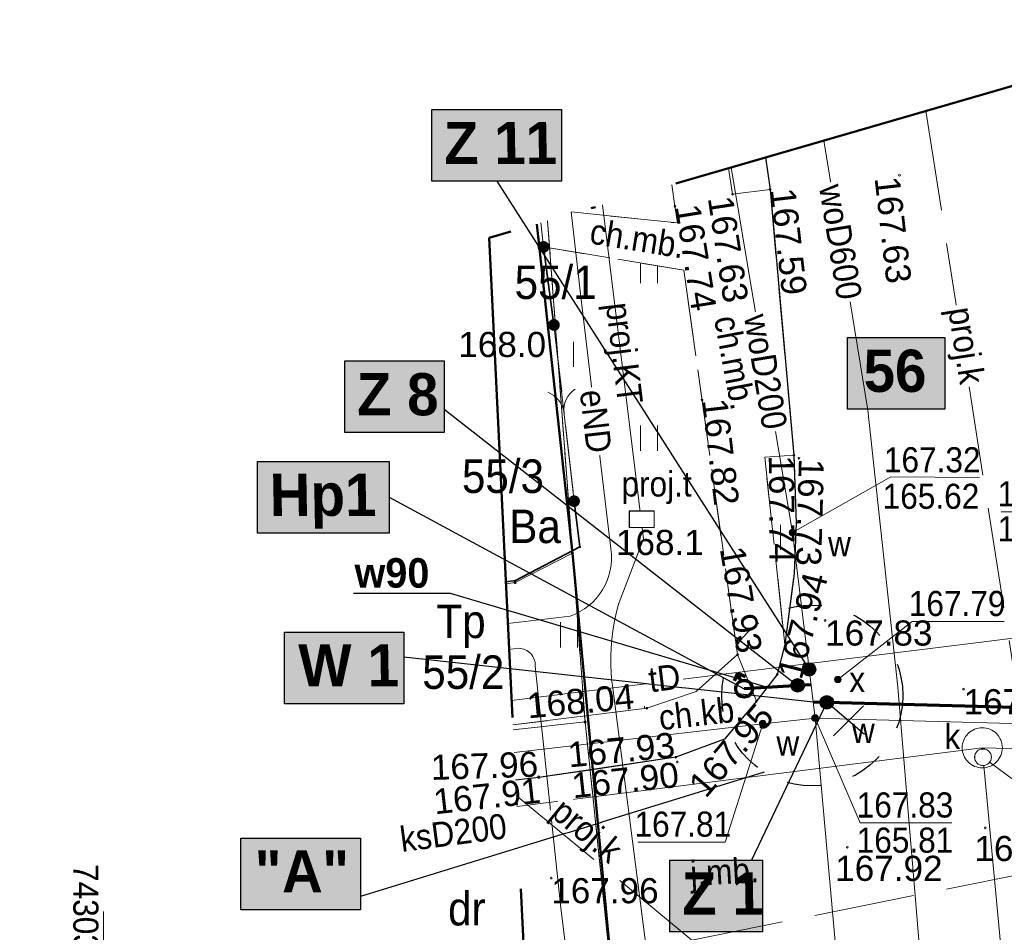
# Model space of a CAD drawing. Extents: x 0 to 7432618, y -40 to 5712028.
# Tile 92 of 165: x 7431000 to 7431029, y 5711973 to 5712000. Entities that reach past the tile are written whole.
import ezdxf
from ezdxf.enums import TextEntityAlignment as Align

# ---------------------------------------------------------------- set-up
doc = ezdxf.new("R2010")
doc.units = 0
doc.header["$MEASUREMENT"] = 0
for name, pattern in [('1 1', [2, 1, -1]), ('2 1', [3, 2, -1]), ('3 1', [4, 3, -1]), ('EGUG', [2, 1, -1]), ('MPGOO', [8.05, 6, -1, 0.05, -1])]:
    doc.linetypes.add(name, pattern=pattern)
for name, color, linetype, lineweight in [('EGDE', 7, 'Continuous', 20), ('EGDE_O', 7, 'Continuous', 20), ('EGPG', 7, 'Continuous', 20), ('EGUG', 7, 'Continuous', 60), ('EGUG_O', 7, 'Continuous', 20), ('granica', 94, 'Continuous', 50), ('MP_LINIE_REGULAC', 7, 'Continuous', 5), ('OTK', 7, 'Continuous', 20), ('OTK_O', 7, 'Continuous', 20), ('OTO', 7, 'Continuous', 20), ('OTRN', 7, 'Continuous', 20), ('OTRN_O', 7, 'Continuous', 18), ('OTRS', 7, 'Continuous', 20), ('OTRS_O', 7, 'Continuous', 20), ('OTZ', 7, 'Continuous', 20), ('PARSI', 7, 'Continuous', 20), ('woda przyłącze', 140, 'Continuous', 50), ('woda sieć', 150, 'Continuous', 70)]:
    doc.layers.add(name, color=color, linetype=linetype, lineweight=lineweight)
for name, color, linetype, lineweight, true_color in [('rura PRE', 7, 'Continuous', 30, 0x000000), ('SUE', 1, 'Continuous', 20, 0xff0000), ('SUE_O', 1, 'Continuous', 20, 0xff0000), ('SUK', 7, 'Continuous', 20, 0x803300), ('SUK_O', 7, 'Continuous', 20, 0x803300), ('SUL', 7, 'Continuous', 20, 0x000000), ('SUL_O', 7, 'Continuous', 20, 0x000000), ('SUN', 7, 'Continuous', 20, 0x000000), ('SUN_O', 7, 'Continuous', 20, 0x000000), ('SUP', 7, 'Continuous', 20, 0x000000), ('SUP_O', 7, 'Continuous', 20, 0x000000), ('SUPS', 7, 'Continuous', 20, 0x000000), ('SUPS_O', 7, 'Continuous', 20, 0x000000), ('SUT', 7, 'Continuous', 20, 0xff9100), ('SUT_O', 7, 'Continuous', 20, 0xff9100), ('SUW', 5, 'Continuous', 20, 0x0000ff), ('SUW_O', 5, 'Continuous', 20, 0x0000ff)]:
    doc.layers.add(name, color=color, linetype=linetype, lineweight=lineweight, true_color=true_color)
doc.layers.add('rysunek', color=7, linetype='Continuous')
doc.layers.add('Wymiarowanie', color=7, linetype='Continuous')
doc.styles.add('25', font='GOTHIC.TTF', dxfattribs={"oblique": 8, "height": 0.35})
doc.styles.add('BDOT', font='arial.ttf', dxfattribs={"width": 0.9})
doc.styles.add('EGiB', font='arial.ttf', dxfattribs={"width": 0.9})
doc.styles.add('GESUT', font='arial.ttf', dxfattribs={"width": 0.9})
doc.styles.add('MZSK', font='arial.ttf', dxfattribs={"width": 0.9, "height": 0.75})
doc.linetypes.add('OTOO', pattern='A,7.5,[30,msgB.shx,S=1.28,R=0,X=0,Y=0],7.5', length=15)

# ---------------------------------------------------------------- blocks, each defined once
blk = doc.blocks.new('oto')
at = {"layer": 'OTO', "color": 0, "const_width": 0.35}
blk.add_lwpolyline([(-0.175, 0, 1), (0.175, 0, 1)], format="xyb", close=True, dxfattribs=at)
blk = doc.blocks.new('OTOB')
at = {"color": 0}
for centre, start, end in [((-1.5, 0), 0, 63.26058), ((1.5, 0), 116.73942, 180)]:
    blk.add_arc(centre, 1.5, start, end, dxfattribs=at)
blk = doc.blocks.new('OTRN')
at = {"color": 0}
blk.add_circle((0, 0), 0.05, dxfattribs=at)
blk = doc.blocks.new('OTRS')
at = {"color": 0}
blk.add_circle((0, 0), 0.05, dxfattribs=at)
blk = doc.blocks.new('SUPS_A')
at = {"layer": 'SUPS', "color": 0, "const_width": 0.09, "flags": 128}
blk.add_lwpolyline([(-0.045, 0, 1), (0.045, 0, 1)], format="xyb", close=True, dxfattribs=at)
at = {"layer": 'SUPS_O', "color": 0, "style": 'GESUT', "width": 0.9}
blk.add_attdef('RZG', text='', height=1.5, dxfattribs=at).set_placement((3.31, -1.44), align=Align.CENTER)
blk.add_attdef('RZD', text='', height=1.5, dxfattribs=at).set_placement((3.31, -2.04), align=Align.TOP_CENTER)
blk = doc.blocks.new('SUPW_o')
at = {"color": 0, "lineweight": 18}
blk.add_wipeout([(0.48, 0), (0.457, 0.148), (0.388, 0.282), (0.282, 0.388), (0.148, 0.457), (0, 0.48), (-0.148, 0.457), (-0.282, 0.388), (-0.388, 0.282), (-0.457, 0.148), (-0.48, 0), (-0.457, -0.148), (-0.388, -0.282), (-0.282, -0.388), (-0.148, -0.457), (0, -0.48), (0.148, -0.457), (0.282, -0.388), (0.388, -0.282), (0.457, -0.148)], dxfattribs=at).dxf.layer = 'SUP'
at = {"layer": 'SUP', "color": 0, "lineweight": 18}
blk.add_circle((0, 0), 0.5, dxfattribs=at)
blk = doc.blocks.new('SUPW_p')
at = {"color": 0, "lineweight": 18}
blk.add_wipeout([(0.73, 0.48), (-0.73, 0.48), (-0.73, -0.48), (0.73, -0.48)], dxfattribs=at).dxf.layer = 'SUP'
at = {"layer": 'SUP', "color": 0, "lineweight": 18, "flags": 128}
blk.add_lwpolyline([(0.75, 0.5), (-0.75, 0.5), (-0.75, -0.5), (0.75, -0.5)], close=True, dxfattribs=at)
blk = doc.blocks.new('SUWW')
at = {"color": 0}
for radius in [0.2, 0.18, 0.16, 0.14, 0.12, 0.1, 0.08, 0.06, 0.04, 0.02]:
    blk.add_circle((0, 0), radius, dxfattribs=at)
blk = doc.blocks.new('SUNU')
at = {"color": 0}
for radius in [0.2, 0.18, 0.16, 0.14, 0.12, 0.1, 0.08, 0.06, 0.04, 0.02]:
    blk.add_circle((0, 0), radius, dxfattribs=at)
blk = doc.blocks.new('mzsk')
at = {"layer": 'PARSI', "color": 0}
for p, q in [((0, -5), (0, 5)), ((5, 0), (-5, 0))]:
    blk.add_line(p, q, dxfattribs=at)
blk = doc.blocks.new('EGPG_b')
at = {"layer": 'EGPG', "lineweight": 0}
h = blk.add_hatch(color=0, dxfattribs=at)
h.dxf.hatch_style = 1
edge = h.paths.add_edge_path()
edge.add_arc((0, 0), 0.09, 0, 360)
blk = doc.blocks.new('SUWH')
at = {"color": 0}
for p, q in [((-0.35, 0.65), (0, 1)), ((0, 0.5), (0, 1)), ((0, 1), (0.35, 0.65))]:
    blk.add_line(p, q, dxfattribs=at)
blk.add_circle((0, 0), 0.5, dxfattribs=at)
blk = doc.blocks.new('SUCW')
at = {"color": 0}
for radius in [0.2, 0.18, 0.16, 0.14, 0.12, 0.1, 0.08, 0.06, 0.04, 0.02]:
    blk.add_circle((0, 0), radius, dxfattribs=at)

msp = doc.modelspace()

# ---------------------------------------------------------------- hatches: boundary and pattern name
at = {"layer": 'OTZ', "lineweight": 18, "true_color": 0x000000}
h = msp.add_hatch(dxfattribs=at)
h.set_pattern_fill('PTTU04', color=18, scale=0.5, style=0, pattern_type=2)
h.set_pattern_definition([(90, (7431022.7, 5711984.2324), (-5, 3e-16), [0.75, -4.25]), (90, (7431023.2, 5711984.2324), (-5, 3e-16), [0.75, -4.25]), (90, (7431025.2, 5711986.7324), (-5, 3e-16), [0.75, -4.25]), (90, (7431025.7, 5711986.7324), (-5, 3e-16), [0.75, -4.25])])
h.paths.add_polyline_path([(7431023.17, 5711985.027), (7431023.1, 5711987.057), (7431022.23, 5711986.997), (7431022.83, 5711981.407), (7431023.11, 5711983.527)], flags=0)
at = {"layer": 'woda sieć', "linetype": 'ByBlock'}
for color, points in [(256, [(7431016.165, 5711997.376), (7431012.3, 5711997.376), (7431012.3, 5711995.237), (7431016.165, 5711995.237)]), (256, [(7431012.665, 5711989.876), (7431009.7, 5711989.876), (7431009.7, 5711987.737), (7431012.665, 5711987.737)]), (256, [(7431011.025, 5711986.876), (7431007.1, 5711986.876), (7431007.1, 5711984.737), (7431011.025, 5711984.737)]), (256, [(7431011.465, 5711981.776), (7431007.9, 5711981.776), (7431007.9, 5711979.637), (7431011.465, 5711979.637)]), (254, [(7431010.165, 5711975.626), (7431006.6, 5711975.626), (7431006.6, 5711973.487), (7431010.165, 5711973.487)]), (256, [(7431022.165, 5711974.976), (7431019.4, 5711974.976), (7431019.4, 5711972.837), (7431022.165, 5711972.837)])]:
    msp.add_hatch(color=color, dxfattribs=at).paths.add_polyline_path(points)

# ---------------------------------------------------------------- linework, layer by layer
at = {"layer": 'EGDE', "color": 18, "lineweight": 18, "true_color": 0x000000}
for points in [[(7431015.432, 5711993.958), (7431016.49, 5711984.137), (7431015.752, 5711994.052)], [(7431016.49, 5711984.137), (7431015.432, 5711993.958)], [(7431016.87, 5711979.097), (7431016.49, 5711984.137), (7431014.78, 5711983.257), (7431014.508, 5711983.224)], [(7431014.72, 5711978.861), (7431016.87, 5711979.097)]]:
    msp.add_lwpolyline(points, dxfattribs=at)
at = {"layer": 'EGUG', "color": 96, "linetype": 'EGUG', "lineweight": 18, "true_color": 0x008000}
for points in [[(7431016.49, 5711984.137), (7431015.752, 5711994.052)], [(7431016.49, 5711984.137), (7431015.432, 5711993.958)], [(7431015.432, 5711993.958), (7431016.49, 5711984.137)], [(7431016.87, 5711979.097), (7431016.49, 5711984.137), (7431014.78, 5711983.257), (7431014.508, 5711983.224)], [(7431014.72, 5711978.861), (7431016.87, 5711979.097)]]:
    msp.add_lwpolyline(points, dxfattribs=at)
at = {"layer": 'OTK', "color": 18, "linetype": '3 1', "lineweight": 18, "true_color": 0x000000}
for p, q in [((7431022.248, 5711995.941, 167.96), (7431022.39, 5711994.987, 167.96)), ((7431023.1, 5711987.057, 167.96), (7431023.17, 5711985.027, 167.96)), ((7431023.11, 5711983.527, 167.96), (7431022.83, 5711981.407, 167.96)), ((7431022.83, 5711981.407, 167.96), (7431022.6, 5711980.517, 167.96)), ((7431022.6, 5711980.517, 167.96), (7431021.98, 5711979.717, 167.96)), ((7431021.98, 5711979.717, 167.96), (7431021.03, 5711978.587, 167.96)), ((7431021.03, 5711978.587, 167.96), (7431019.58, 5711978.047, 167.96)), ((7431019.58, 5711978.047, 167.96), (7431015.49, 5711977.437, 167.96)), ((7431015.49, 5711977.437, 167.96), (7431014.794, 5711977.356, 167.96))]:
    msp.add_line(p, q, dxfattribs=at)
at = {"layer": 'OTK', "color": 18, "lineweight": 25, "true_color": 0x000000}
msp.add_lwpolyline([(7431022.248, 5711995.941), (7431022.39, 5711994.987), (7431023.1, 5711987.057), (7431023.17, 5711985.027), (7431023.11, 5711983.527), (7431022.83, 5711981.407), (7431022.6, 5711980.517), (7431021.98, 5711979.717), (7431021.03, 5711978.587), (7431019.58, 5711978.047), (7431015.49, 5711977.437), (7431014.794, 5711977.356)], dxfattribs=at)
at = {"layer": 'OTK', "color": 18, "linetype": '2 1', "lineweight": 18, "true_color": 0x000000}
for points in [[(7431022.39, 5711994.987), (7431021.27, 5711994.847), (7431021.151, 5711995.622)], [(7431015.548, 5711993.992), (7431015.63, 5711993.276), (7431019.815, 5711992.58), (7431021.42, 5711981.107), (7431021.98, 5711979.717), (7431022.6, 5711980.517), (7431022.83, 5711981.407), (7431022.23, 5711986.997), (7431023.1, 5711987.057), (7431022.39, 5711994.987)], [(7431019.455, 5711995.129), (7431019.55, 5711994.487), (7431019.626, 5711993.99), (7431016.458, 5711994.318)], [(7431021.42, 5711981.107), (7431020.18, 5711980.007), (7431018.71, 5711979.507), (7431014.713, 5711979.009)], [(7431014.794, 5711977.356), (7431015.49, 5711977.437), (7431019.58, 5711978.047), (7431021.03, 5711978.587), (7431021.98, 5711979.717), (7431021.42, 5711981.107)]]:
    msp.add_lwpolyline(points, dxfattribs=at)
at = {"layer": 'OTK', "color": 18, "linetype": '3 1', "lineweight": 18, "true_color": 0x000000}
msp.add_arc((7427696.286, 5712117.351, 167.96), 3329.514, 357.696473, 357.722307, dxfattribs=at)
at = {"layer": 'OTO', "color": 18, "lineweight": 18, "true_color": 0x000000}
for points in [[(7431015.548, 5711993.992), (7431015.63, 5711993.276)], [(7431015.94, 5711990.947), (7431016.54, 5711985.687)]]:
    msp.add_lwpolyline(points, dxfattribs=at)
at = {"layer": 'OTO', "color": 18, "linetype": 'OTOO', "lineweight": 35, "true_color": 0x000000}
for points in [[(7431015.94, 5711990.947), (7431015.63, 5711993.276)], [(7431016.71, 5711984.327), (7431016.54, 5711985.687)], [(7431014.506, 5711983.281), (7431014.79, 5711983.317), (7431016.71, 5711984.327)]]:
    msp.add_lwpolyline(points, dxfattribs=at)
at = {"layer": 'OTZ', "color": 18, "linetype": '2 1', "lineweight": 18, "true_color": 0x000000}
for p, q in [((7431019.815, 5711992.58, 167.96), (7431015.63, 5711993.276, 167.96)), ((7431015.63, 5711993.276, 167.96), (7431015.94, 5711990.947, 167.96)), ((7431021.42, 5711981.107, 167.96), (7431019.815, 5711992.58, 167.96)), ((7431016.71, 5711984.327, 167.96), (7431014.79, 5711983.317, 167.96)), ((7431014.79, 5711983.317, 167.96), (7431014.506, 5711983.281, 167.96)), ((7431020.18, 5711980.007, 167.96), (7431021.42, 5711981.107, 167.96)), ((7431014.713, 5711979.009, 167.96), (7431018.71, 5711979.507, 167.96))]:
    msp.add_line(p, q, dxfattribs=at)
at = {"layer": 'OTZ', "color": 18, "linetype": 'Continuous', "lineweight": 18, "true_color": 0x000000}
for p, q in [((7431018.525, 5711992.192, 167.96), (7431018.525, 5711992.795, 167.96)), ((7431019.025, 5711992.192, 167.96), (7431019.025, 5711992.712, 167.96)), ((7431016.025, 5711990.216, 167.96), (7431016.025, 5711990.442, 167.96)), ((7431016.525, 5711989.692, 167.96), (7431016.525, 5711990.442, 167.96)), ((7431018.525, 5711987.192, 167.96), (7431018.525, 5711987.942, 167.96)), ((7431019.025, 5711987.192, 167.96), (7431019.025, 5711987.942, 167.96)), ((7431016.14, 5711981.322, 167.96), (7431016.14, 5711982.072, 167.96)), ((7431016.64, 5711981.322, 167.96), (7431016.64, 5711982.072, 167.96)), ((7431018.64, 5711979.499, 167.96), (7431018.64, 5711979.572, 167.96))]:
    msp.add_line(p, q, dxfattribs=at)
at = {"layer": 'OTZ', "color": 18, "linetype": '2 1', "lineweight": 18, "true_color": 0x000000}
for points in [[(7431022.39, 5711994.987), (7431022.248, 5711995.941)], [(7431021.151, 5711995.622), (7431021.27, 5711994.847), (7431022.39, 5711994.987)], [(7431019.55, 5711994.487), (7431019.455, 5711995.129)], [(7431016.458, 5711994.318), (7431019.626, 5711993.99), (7431019.55, 5711994.487)]]:
    msp.add_lwpolyline(points, dxfattribs=at)
msp.add_lwpolyline([(7431023.17, 5711985.027), (7431023.1, 5711987.057), (7431022.23, 5711986.997), (7431022.83, 5711981.407), (7431023.11, 5711983.527)], close=True, dxfattribs=at)
at = {"layer": 'rura PRE', "color": 1, "elevation": 167.96, "flags": 128}
for points in [[(7431025.204, 5711978.722), (7431024.25, 5711979.543)], [(7431024.282, 5711978.687), (7431025.172, 5711979.577)]]:
    msp.add_lwpolyline(points, dxfattribs=at)
at = {"layer": 'rysunek', "linetype": 'ByBlock', "transparency": 33554676, "elevation": 167.96}
for points in [[(7431012.3, 5711997.376), (7431016.165, 5711997.376), (7431016.165, 5711995.237), (7431012.3, 5711995.237)], [(7431012.3, 5711997.376), (7431016.165, 5711997.376), (7431016.165, 5711995.237), (7431012.3, 5711995.237)], [(7431009.7, 5711989.876), (7431012.665, 5711989.876), (7431012.665, 5711987.737), (7431009.7, 5711987.737)], [(7431009.7, 5711989.876), (7431012.665, 5711989.876), (7431012.665, 5711987.737), (7431009.7, 5711987.737)], [(7431007.1, 5711986.876), (7431011.025, 5711986.876), (7431011.025, 5711984.737), (7431007.1, 5711984.737)], [(7431007.1, 5711986.876), (7431011.025, 5711986.876), (7431011.025, 5711984.737), (7431007.1, 5711984.737)], [(7431007.9, 5711981.776), (7431011.465, 5711981.776), (7431011.465, 5711979.637), (7431007.9, 5711979.637)], [(7431007.9, 5711981.776), (7431011.465, 5711981.776), (7431011.465, 5711979.637), (7431007.9, 5711979.637)], [(7431006.6, 5711975.626), (7431010.165, 5711975.626), (7431010.165, 5711973.487), (7431006.6, 5711973.487)], [(7431006.6, 5711975.626), (7431010.165, 5711975.626), (7431010.165, 5711973.487), (7431006.6, 5711973.487)], [(7431019.4, 5711974.976), (7431022.165, 5711974.976), (7431022.165, 5711972.837), (7431019.4, 5711972.837)], [(7431019.4, 5711974.976), (7431022.165, 5711974.976), (7431022.165, 5711972.837), (7431019.4, 5711972.837)]]:
    msp.add_lwpolyline(points, close=True, dxfattribs=at)
at = {"layer": 'rysunek', "elevation": 167.96, "flags": 128}
for points in [[(7431009.96, 5711982.937), (7431012.839, 5711982.937)], [(7431024.082, 5711979.684), (7431021.837, 5711974.976)]]:
    msp.add_lwpolyline(points, dxfattribs=at)
at = {"layer": 'rysunek', "linetype": '1 1'}
msp.add_circle((7431023.649, 5711979.887, 167.96), 2.7, dxfattribs=at)
at = {"layer": 'SUE', "color": 1, "lineweight": 18, "true_color": 0xff0000}
for points in [[(7431014.566, 5711982.032), (7431016.42, 5711982.257, 0.358599), (7431017.64, 5711984.267), (7431016.73, 5711991.877), (7431016.458, 5711994.318)], [(7431035.04, 5711972.057), (7431025.75, 5711971.337), (7431017.52, 5711970.727, -0.290953), (7431016.43, 5711971.207), (7431016.15, 5711973.547), (7431015.38, 5711980.767, 0.426573), (7431014.89, 5711981.297), (7431014.593, 5711981.258)], [(7431036.767, 5711958.868), (7431036.6, 5711960.977), (7431035.78, 5711970.617, 0.477486), (7431035.16, 5711971.767), (7431034.69, 5711971.827), (7431025.75, 5711971.337), (7431017.52, 5711970.727, -0.290953), (7431016.43, 5711971.207), (7431016.15, 5711973.547), (7431015.38, 5711980.767, 0.426573), (7431014.89, 5711981.297), (7431014.593, 5711981.258)]]:
    msp.add_lwpolyline(points, format="xyb", dxfattribs=at)
at = {"layer": 'SUK', "color": 36, "linetype": '3 1', "lineweight": 18, "true_color": 0x803300}
for points in [[(7431027.032, 5711997.333), (7431030.592, 5711974.699), (7431030.994, 5711965.869), (7431031.652, 5711959.007)], [(7431014.816, 5711976.903), (7431020.058, 5711972.59)], [(7431055.132, 5711976.647), (7431030.592, 5711974.699), (7431020.058, 5711972.59), (7431015.293, 5711971.624)]]:
    msp.add_lwpolyline(points, dxfattribs=at)
at = {"layer": 'SUK', "color": 36, "lineweight": 18, "true_color": 0x803300}
for points in [[(7431014.832, 5711976.573), (7431028.72, 5711978.327)], [(7431028.72, 5711978.327), (7431040.21, 5711978.047)], [(7431030.513, 5711959.039), (7431030.394, 5711960.407), (7431028.72, 5711978.327)]]:
    msp.add_lwpolyline(points, dxfattribs=at)
at = {"layer": 'SUL', "color": 18, "lineweight": 18, "true_color": 0x000000}
msp.add_lwpolyline([(7431017.386, 5711994.527), (7431018.607, 5711984.565), (7431017.885, 5711982.66), (7431017.851, 5711982.54), (7431017.79, 5711982.298), (7431017.739, 5711982.053), (7431017.698, 5711981.806), (7431017.667, 5711981.558), (7431017.647, 5711981.309), (7431017.637, 5711981.059), (7431017.638, 5711980.809), (7431017.649, 5711980.559), (7431017.671, 5711980.31), (7431017.685, 5711980.186), (7431018.929, 5711970.508)], dxfattribs=at)
at = {"layer": 'SUP', "color": 36, "lineweight": 18, "true_color": 0x803300}
msp.add_lwpolyline([(7431029.319, 5711978.327, 0.414214), (7431028.72, 5711978.926, 0.414214), (7431028.121, 5711978.327, 0.414214), (7431028.72, 5711977.728, 0.414214)], format="xyb", close=True, dxfattribs=at)
at = {"layer": 'SUPS', "color": 30, "linetype": 'Continuous', "true_color": 0xff9100}
msp.add_lwpolyline([(7431034.78, 5711989.677), (7431032.017, 5711985.371), (7431029.279, 5711985.371)], dxfattribs=at)
at = {"layer": 'SUPS', "color": 5, "linetype": 'Continuous', "true_color": 0x0000ff}
for points in [[(7431023.059, 5711984.752), (7431025.991, 5711986.417), (7431028.638, 5711986.398)], [(7431022.17, 5711979.047), (7431021.053, 5711975.511), (7431018.445, 5711975.511)], [(7431023.73, 5711979.215), (7431025.075, 5711976.083), (7431027.813, 5711976.083)]]:
    msp.add_lwpolyline(points, dxfattribs=at)
at = {"layer": 'SUPS', "color": 18, "linetype": 'Continuous', "true_color": 0x000000}
msp.add_lwpolyline([(7431024.41, 5711980.367), (7431026.63, 5711982.096), (7431029.37, 5711982.096)], dxfattribs=at)
at = {"layer": 'SUPS', "color": 36, "linetype": 'Continuous', "true_color": 0x803300}
msp.add_lwpolyline([(7431028.74, 5711978.047), (7431030.569, 5711976.695), (7431033.693, 5711976.718)], dxfattribs=at)
at = {"layer": 'SUT', "color": 30, "lineweight": 18, "true_color": 0xff9100}
msp.add_lwpolyline([(7431014.678, 5711979.735), (7431030.69, 5711981.727), (7431042.73, 5711983.277)], dxfattribs=at)
at = {"layer": 'SUW', "color": 5, "lineweight": 18, "true_color": 0x0000ff}
for points in [[(7431023.996, 5711996.45), (7431025.304, 5711988.4), (7431026.204, 5711980.136), (7431027.936, 5711959.189)], [(7431021.229, 5711995.645), (7431023.059, 5711984.752), (7431023.73, 5711979.215)], [(7431014.753, 5711978.183), (7431022.17, 5711979.047), (7431023.73, 5711979.215)], [(7431053.431, 5711978.408), (7431023.73, 5711979.215)], [(7431025.385, 5711959.338), (7431024.983, 5711965.215), (7431023.73, 5711979.215)]]:
    msp.add_lwpolyline(points, dxfattribs=at)
at = {"layer": 'woda sieć', "elevation": 167.96, "flags": 128}
msp.add_lwpolyline([(7431023.61, 5711980.21), (7431021.613, 5711980.09)], dxfattribs=at)

# ---------------------------------------------------------------- block references
at = {"layer": 'OTO', "color": 18, "true_color": 0x000000, "xscale": 0.5, "yscale": 0.5, "zscale": 0.5}
for p in [(7431015.63, 5711993.276, 167.96), (7431015.94, 5711990.947, 167.96), (7431016.54, 5711985.687, 167.96)]:
    msp.add_blockref('oto', p, dxfattribs=at)
at = {"layer": 'OTO', "color": 18, "true_color": 0x000000, "xscale": 0.5, "yscale": 0.5, "zscale": 0.5, "rotation": 6.507513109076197}
msp.add_blockref('OTOB', (7431016.24, 5711988.317, 167.96), dxfattribs=at)
at = {"layer": 'OTRN', "color": 18, "true_color": 0x000000}
ref = msp.add_blockref('OTRN', (7431015.94, 5711990.947, 167.96), dxfattribs=dict(at, xscale=0.4999999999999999, yscale=0.5, zscale=0.5, rotation=269.9999974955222))
ref.add_attrib('RZEDNA', '168.0', dxfattribs={"layer": 'OTRN_O', "color": 0, "height": 0.75, "style": 'BDOT'}).set_placement((7431013.085, 5711990.74, 335.96), align=Align.TOP_LEFT)
ref = msp.add_blockref('OTRN', (7431016.71, 5711984.327, 167.96), dxfattribs=dict(at, xscale=0.4999999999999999, yscale=0.5, zscale=0.5, rotation=269.9999974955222))
ref.add_attrib('RZEDNA', '168.1', dxfattribs={"layer": 'OTRN_O', "color": 0, "height": 0.75, "style": 'BDOT'}).set_placement((7431017.789, 5711984.831, 336.06), align=Align.TOP_LEFT)
at = {"layer": 'OTRS', "color": 18, "true_color": 0x000000}
ref = msp.add_blockref('OTRS', (7431026.25, 5711995.417, 167.96), dxfattribs=dict(at, xscale=0.5, yscale=0.5, zscale=0.5))
ref.add_attrib('RZEDNA', '167.63', dxfattribs={"layer": 'OTRS_O', "color": 0, "height": 0.75, "rotation": 276.5, "style": 'BDOT'}).set_placement((7431026.25, 5711995.417, 335.59), align=Align.TOP_LEFT)
ref = msp.add_blockref('OTRS', (7431022.39, 5711994.987, 167.96), dxfattribs=dict(at, xscale=0.5, yscale=0.5, zscale=0.5))
ref.add_attrib('RZEDNA', '167.59', (7431022.39, 5711994.987, 335.55), dxfattribs={"layer": 'OTRS_O', "color": 0, "height": 0.75, "rotation": 276.5, "style": 'BDOT'})
ref = msp.add_blockref('OTRS', (7431021.27, 5711994.847, 167.96), dxfattribs=dict(at, xscale=0.5, yscale=0.5, zscale=0.5))
ref.add_attrib('RZEDNA', '167.63', dxfattribs={"layer": 'OTRS_O', "color": 0, "height": 0.75, "rotation": 278.6, "style": 'BDOT'}).set_placement((7431021.27, 5711994.847, 335.59), align=Align.TOP_LEFT)
ref = msp.add_blockref('OTRS', (7431019.55, 5711994.487, 167.96), dxfattribs=dict(at, xscale=0.5, yscale=0.5, zscale=0.5))
ref.add_attrib('RZEDNA', '167.74', (7431019.55, 5711994.487, 335.7), dxfattribs={"layer": 'OTRS_O', "color": 0, "height": 0.75, "rotation": 279.1, "style": 'BDOT'})
ref = msp.add_blockref('OTRS', (7431020.36, 5711988.707, 167.96), dxfattribs=dict(at, xscale=0.5, yscale=0.5, zscale=0.5))
ref.add_attrib('RZEDNA', '167.82', (7431020.36, 5711988.707, 335.78), dxfattribs={"layer": 'OTRS_O', "color": 0, "height": 0.75, "rotation": 276.6, "style": 'BDOT'})
ref = msp.add_blockref('OTRS', (7431023.1, 5711987.057, 167.96), dxfattribs=dict(at, xscale=0.5, yscale=0.5, zscale=0.5))
ref.add_attrib('RZEDNA', '167.74', dxfattribs={"layer": 'OTRS_O', "color": 0, "height": 0.75, "rotation": 270.4, "style": 'BDOT'}).set_placement((7431023.1, 5711987.057, 335.7), align=Align.TOP_LEFT)
ref = msp.add_blockref('OTRS', (7431023.25, 5711986.967, 167.96), dxfattribs=dict(at, xscale=0.5, yscale=0.5, zscale=0.5))
ref.add_attrib('RZEDNA', '167.73', (7431023.25, 5711986.967, 335.69), dxfattribs={"layer": 'OTRS_O', "color": 0, "height": 0.75, "rotation": 268.4, "style": 'BDOT'})
ref = msp.add_blockref('OTRS', (7431021.42, 5711981.107, 167.96), dxfattribs=dict(at, xscale=0.5, yscale=0.5, zscale=0.5))
ref.add_attrib('RZEDNA', '167.93', dxfattribs={"layer": 'OTRS_O', "color": 0, "height": 0.75, "rotation": 279.6, "style": 'BDOT'}).set_placement((7431021.42, 5711981.107, 335.89), align=Align.RIGHT)
ref = msp.add_blockref('OTRS', (7431022.6, 5711980.517, 167.96), dxfattribs=dict(at, xscale=0.5, yscale=0.5, zscale=0.5))
ref.add_attrib('RZEDNA', '167.94', dxfattribs={"layer": 'OTRS_O', "color": 0, "height": 0.75, "rotation": 75.6, "style": 'BDOT'}).set_placement((7431022.6, 5711980.517, 335.9), align=Align.TOP_LEFT)
ref = msp.add_blockref('OTRS', (7431024.03, 5711982.127, 167.96), dxfattribs=dict(at, xscale=0.5, yscale=0.5, zscale=0.5))
ref.add_attrib('RZEDNA', '167.83', dxfattribs={"layer": 'OTRS_O', "color": 0, "height": 0.75, "style": 'BDOT'}).set_placement((7431024.03, 5711982.127, 335.79), align=Align.TOP_LEFT)
ref = msp.add_blockref('OTRS', (7431018.71, 5711979.507, 167.96), dxfattribs=dict(at, xscale=0.5, yscale=0.5, zscale=0.5))
ref.add_attrib('RZEDNA', '168.04', dxfattribs={"layer": 'OTRS_O', "color": 0, "height": 0.75, "rotation": 5.2, "style": 'BDOT'}).set_placement((7431018.293, 5711980.242, 336), align=Align.TOP_RIGHT)
ref = msp.add_blockref('OTRS', (7431028.16, 5711980.077, 167.96), dxfattribs=dict(at, xscale=0.5, yscale=0.5, zscale=0.5))
ref.add_attrib('RZEDNA', '167.95', dxfattribs={"layer": 'OTRS_O', "color": 0, "height": 0.75, "style": 'BDOT'}).set_placement((7431028.16, 5711980.077, 335.91), align=Align.TOP_LEFT)
ref = msp.add_blockref('OTRS', (7431021.98, 5711979.717, 167.96), dxfattribs=dict(at, xscale=0.5, yscale=0.5, zscale=0.5))
ref.add_attrib('RZEDNA', '167.95', dxfattribs={"layer": 'OTRS_O', "color": 0, "height": 0.75, "rotation": 49.5, "style": 'BDOT'}).set_placement((7431021.98, 5711979.717, 335.91), align=Align.TOP_RIGHT)
ref = msp.add_blockref('OTRS', (7431019.58, 5711978.047, 167.96), dxfattribs=dict(at, xscale=0.5, yscale=0.5, zscale=0.5))
ref.add_attrib('RZEDNA', '167.93', dxfattribs={"layer": 'OTRS_O', "color": 0, "height": 0.75, "rotation": 5.5, "style": 'BDOT'}).set_placement((7431019.58, 5711978.047, 335.89), align=Align.RIGHT)
ref = msp.add_blockref('OTRS', (7431015.48, 5711977.467, 167.96), dxfattribs=dict(at, xscale=0.5, yscale=0.5, zscale=0.5))
ref.add_attrib('RZEDNA', '167.96', dxfattribs={"layer": 'OTRS_O', "color": 0, "height": 0.75, "rotation": 1.8, "style": 'BDOT'}).set_placement((7431015.48, 5711977.467, 335.92), align=Align.RIGHT)
ref = msp.add_blockref('OTRS', (7431019.62, 5711977.907, 167.96), dxfattribs=dict(at, xscale=0.5, yscale=0.5, zscale=0.5))
ref.add_attrib('RZEDNA', '167.90', dxfattribs={"layer": 'OTRS_O', "color": 0, "height": 0.75, "rotation": 6.1, "style": 'BDOT'}).set_placement((7431019.62, 5711977.907, 335.86), align=Align.TOP_RIGHT)
ref = msp.add_blockref('OTRS', (7431015.49, 5711977.437, 167.96), dxfattribs=dict(at, xscale=0.5, yscale=0.5, zscale=0.5))
ref.add_attrib('RZEDNA', '167.91', dxfattribs={"layer": 'OTRS_O', "color": 0, "height": 0.75, "rotation": 6.3, "style": 'BDOT'}).set_placement((7431015.49, 5711977.437, 335.87), align=Align.TOP_RIGHT)
ref = msp.add_blockref('OTRS', (7431028.81, 5711975.937, 167.96), dxfattribs=dict(at, xscale=0.5, yscale=0.5, zscale=0.5))
ref.add_attrib('RZEDNA', '168.02', dxfattribs={"layer": 'OTRS_O', "color": 0, "height": 0.75, "style": 'BDOT'}).set_placement((7431028.484, 5711975.697, 335.98), align=Align.TOP_LEFT)
ref = msp.add_blockref('OTRS', (7431024.69, 5711975.357, 167.96), dxfattribs=dict(at, xscale=0.5, yscale=0.5, zscale=0.5))
ref.add_attrib('RZEDNA', '167.92', dxfattribs={"layer": 'OTRS_O', "color": 0, "height": 0.75, "style": 'BDOT'}).set_placement((7431024.33, 5711975.104, 335.88), align=Align.TOP_LEFT)
ref = msp.add_blockref('OTRS', (7431015.86, 5711974.437, 167.96), dxfattribs=dict(at, xscale=0.5, yscale=0.5, zscale=0.5))
ref.add_attrib('RZEDNA', '167.96', dxfattribs={"layer": 'OTRS_O', "color": 0, "height": 0.75, "style": 'BDOT'}).set_placement((7431015.86, 5711974.437, 335.92), align=Align.TOP_LEFT)
at = {"layer": 'PARSI', "xscale": 0.5, "yscale": 0.5, "zscale": 0.5}
msp.add_blockref('mzsk', (7431002.5, 5711970.937, 167.96), dxfattribs=at)
at = {"layer": 'rura PRE'}
for p, rotation in [((7431023.554, 5711980.667, 167.96), 22), ((7431023.211, 5711980.191, 167.96), 22), ((7431024.082, 5711979.684, 167.96), 110.4961381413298)]:
    msp.add_blockref('SUCW', p, dxfattribs=dict(at, rotation=rotation))
at = {"layer": 'SUN', "color": 18, "true_color": 0x000000, "xscale": 0.5, "yscale": 0.5, "zscale": 0.5}
msp.add_blockref('SUNU', (7431024.41, 5711980.367, 167.96), dxfattribs=at)
at = {"layer": 'SUPS', "color": 30, "true_color": 0xff9100}
ref = msp.add_blockref('SUPS_A', (7431034.78, 5711989.677, 167.96), dxfattribs=dict(at, xscale=0.5, yscale=0.5, zscale=0.5))
ref.add_attrib('RZG', '167.66', dxfattribs={"layer": 'SUPS_O', "color": 0, "height": 0.75, "style": 'GESUT', "width": 0.9}).set_placement((7431032.06, 5711985.534, 335.62), align=Align.RIGHT)
ref.add_attrib('RZD', '166.96', dxfattribs={"layer": 'SUPS_O', "color": 0, "height": 0.75, "style": 'GESUT', "width": 0.9}).set_placement((7431030.618, 5711985.234, 335.62), align=Align.TOP_CENTER)
at = {"layer": 'SUPS', "color": 5, "true_color": 0x0000ff}
ref = msp.add_blockref('SUPS_A', (7431023.059, 5711984.752, 167.96), dxfattribs=dict(at, xscale=0.5, yscale=0.5, zscale=0.5))
ref.add_attrib('RZG', '167.32', (7431025.784, 5711986.548, 335.28), dxfattribs={"layer": 'SUPS_O', "color": 0, "height": 0.75, "style": 'GESUT', "width": 0.9})
ref.add_attrib('RZD', '165.62', dxfattribs={"layer": 'SUPS_O', "color": 0, "height": 0.75, "style": 'GESUT', "width": 0.9}).set_placement((7431027.189, 5711986.209, 335.28), align=Align.TOP_CENTER)
at = {"layer": 'SUPS', "color": 18, "true_color": 0x000000}
ref = msp.add_blockref('SUPS_A', (7431024.41, 5711980.367, 167.96), dxfattribs=dict(at, xscale=0.5, yscale=0.5, zscale=0.5))
ref.add_attrib('RZG', '167.79', dxfattribs={"layer": 'SUPS_O', "color": 0, "height": 0.75, "style": 'GESUT', "width": 0.9}).set_placement((7431026.527, 5711983.009, 335.75), align=Align.TOP_LEFT)
at = {"layer": 'SUPS', "color": 5, "true_color": 0x0000ff}
ref = msp.add_blockref('SUPS_A', (7431022.17, 5711979.047, 167.96), dxfattribs=dict(at, xscale=0.5, yscale=0.5, zscale=0.5))
ref.add_attrib('RZG', '167.81', dxfattribs={"layer": 'SUPS_O', "color": 0, "height": 0.75, "style": 'GESUT', "width": 0.9}).set_placement((7431021.227, 5711975.674, 335.77), align=Align.RIGHT)
ref = msp.add_blockref('SUPS_A', (7431023.73, 5711979.215, 167.96), dxfattribs=dict(at, xscale=0.5, yscale=0.5, zscale=0.5))
ref.add_attrib('RZG', '167.83', (7431024.972, 5711976.246, 335.79), dxfattribs={"layer": 'SUPS_O', "color": 0, "height": 0.75, "style": 'GESUT', "width": 0.9})
ref.add_attrib('RZD', '165.81', dxfattribs={"layer": 'SUPS_O', "color": 0, "height": 0.75, "style": 'GESUT', "width": 0.9}).set_placement((7431026.414, 5711975.946, 335.79), align=Align.TOP_CENTER)
at = {"layer": 'SUPS', "color": 36, "true_color": 0x803300}
ref = msp.add_blockref('SUPS_A', (7431028.74, 5711978.047, 167.96), dxfattribs=dict(at, xscale=0.5, yscale=0.5, zscale=0.5))
ref.add_attrib('RZG', '167.97', (7431030.488, 5711976.844, 335.93), dxfattribs={"layer": 'SUPS_O', "color": 0, "height": 0.75, "style": 'GESUT', "width": 0.9})
ref.add_attrib('RZD', '164.22', dxfattribs={"layer": 'SUPS_O', "color": 0, "height": 0.75, "style": 'GESUT', "width": 0.9}).set_placement((7431031.956, 5711976.589, 335.93), align=Align.TOP_CENTER)
at = {"layer": 'SUW', "color": 5, "true_color": 0x0000ff, "xscale": 0.5, "yscale": 0.5, "zscale": 0.5}
for p in [(7431023.059, 5711984.752, 167.96), (7431022.17, 5711979.047, 167.96), (7431023.73, 5711979.215, 167.96)]:
    msp.add_blockref('SUWW', p, dxfattribs=at)
at = {"layer": 'woda sieć', "xscale": 0.5, "yscale": 0.5, "zscale": 0.5, "rotation": 22}
msp.add_blockref('SUWH', (7431021.613, 5711980.09, 167.96), dxfattribs=at)

# ---------------------------------------------------------------- texts
at = {"layer": 'EGDE_O', "color": 18, "true_color": 0x000000, "char_height": 1, "attachment_point": 1, "style": 'EGiB'}
for s, insert in [('55/1', (7431014.767, 5711992.721, 167.96)), ('55/3', (7431013.195, 5711986.933, 167.96)), ('55/2', (7431012.012, 5711981.085, 167.96))]:
    msp.add_mtext(s, dxfattribs=dict(at, insert=insert))
at = {"layer": 'EGUG_O', "color": 96, "true_color": 0x008000, "char_height": 1, "attachment_point": 1, "style": 'EGiB'}
for s, insert in [('Ba', (7431014.608, 5711985.437, 167.96)), ('Tp', (7431012.436, 5711982.602, 167.96)), ('dr', (7431012.782, 5711974.026, 167.96))]:
    msp.add_mtext(s, dxfattribs=dict(at, insert=insert))
at = {"layer": 'OTK_O', "color": 18, "true_color": 0x000000, "char_height": 0.75, "attachment_point": 5, "style": 'BDOT'}
for s, insert, rotation in [('ch.mb.', (7431018.429, 5711993.522, 167.96), 350.8), ('ch.mb.', (7431021.335, 5711989.823, 167.96), 280.6), ('ch.kb.', (7431020.322, 5711979.358, 167.96), 6.5), ('j.mb.', (7431021.034, 5711974.521, 167.96), 3.3)]:
    msp.add_mtext(s, dxfattribs=dict(at, insert=insert, rotation=rotation))
at = {"layer": 'SUN_O', "color": 18, "true_color": 0x000000, "insert": (7431024.988, 5711980.364, 167.96), "char_height": 0.75, "attachment_point": 5, "style": 'GESUT'}
msp.add_mtext('x', dxfattribs=at)
at = {"layer": 'SUP_O', "color": 18, "true_color": 0x000000, "char_height": 0.75, "style": 'GESUT'}
for s, insert, attachment_point in [('proj.t', (7431017.954, 5711985.6, 167.96), 7), ('k', (7431027.589, 5711978.663, 167.96), 4)]:
    msp.add_mtext(s, dxfattribs=dict(at, insert=insert, attachment_point=attachment_point))
at = {"layer": 'SUW_O', "color": 5, "true_color": 0x0000ff, "char_height": 0.75, "style": 'GESUT'}
for insert, attachment_point in [((7431024.119, 5711984.043, 167.96), 7), ((7431024.83, 5711978.467, 167.96), 7), ((7431022.578, 5711978.471, 167.96), 4)]:
    msp.add_mtext('w', dxfattribs=dict(at, insert=insert, attachment_point=attachment_point))
at = {"layer": 'woda przyłącze', "color": 0, "char_height": 1.26, "attachment_point": 1, "style": '25'}
for s, insert in [('\\fCentury Gothic|b1|i0;\\Q-1;Z 11', (7431012.67, 5711997.008, 167.96)), ('\\C3;\\fCentury Gothic|b1|i0;\\Q-1;56', (7431025.188, 5711990.208, 167.96)), ('\\fCentury Gothic|b1|i0;\\Q-1;Z 8', (7431010.07, 5711989.508, 167.96)), ('\\fCentury Gothic|b1|i0;\\Q-1;Hp1', (7431007.47, 5711986.508, 167.96)), ('\\fCentury Gothic|b1|i0;\\Q-1;W 1', (7431008.33, 5711981.419, 167.96)), ('\\fCentury Gothic|b1|i0;\\Q-1;"A"', (7431007.03, 5711975.269, 167.96)), ('\\fCentury Gothic|b1|i0;\\Q-1;Z 1', (7431019.77, 5711974.608, 167.96))]:
    msp.add_mtext_dynamic_manual_height_columns(s, width=15.63873, gutter_width=5, heights=[0], dxfattribs=dict(at, insert=insert))
at = {"layer": 'woda sieć', "insert": (7431010.003, 5711983.993, 167.96), "char_height": 0.882, "attachment_point": 1, "rotation": 359.7788, "style": '25'}
msp.add_mtext_dynamic_manual_height_columns('\\fCentury Gothic|b1|i0;\\Q-1;w90', width=10.94711, gutter_width=5, heights=[0], dxfattribs=at)
at = {"layer": 'Wymiarowanie', "style": 'MZSK', "width": 0.9}
msp.add_text('7430350', height=0.75, rotation=270, dxfattribs=at).set_placement((7431002.35, 5711971.187, 167.96), align=Align.TOP_RIGHT)

# ---------------------------------------------------------------- next in the draw order: block references
at = {"layer": 'SUP', "color": 18, "true_color": 0x000000, "xscale": 0.5, "yscale": 0.5, "zscale": 0.5}
msp.add_blockref('SUPW_p', (7431018.559, 5711985.154, 167.96), dxfattribs=at)
at = {"layer": 'SUP', "color": 18, "true_color": 0x000000, "xscale": 0.4999999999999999, "yscale": 0.5, "zscale": 0.5, "rotation": 269.9999974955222}
msp.add_blockref('SUPW_o', (7431028.74, 5711978.047, 167.96), dxfattribs=at)

# ---------------------------------------------------------------- next in the draw order: texts
at = {"layer": 'SUE_O', "color": 1, "true_color": 0xff0000, "insert": (7431017.185, 5711988.072, 167.96), "char_height": 0.75, "attachment_point": 5, "rotation": 276.6, "style": 'GESUT', "bg_fill": 3, "box_fill_scale": 1.1, "bg_fill_color": 256, "bg_fill_transparency": 0}
msp.add_mtext('eND', dxfattribs=at)
at = {"layer": 'SUK_O', "color": 36, "true_color": 0x803300, "char_height": 0.75, "attachment_point": 5, "style": 'GESUT', "bg_fill": 3, "box_fill_scale": 1.1, "bg_fill_color": 256, "bg_fill_transparency": 0}
for s, insert, rotation in [('proj.k', (7431028.136, 5711990.319, 167.96), 278.9), ('proj.k', (7431016.86, 5711975.777, 167.96), 320.5565), ('ksD200', (7431012.938, 5711975.791, 167.96), 7.5)]:
    msp.add_mtext(s, dxfattribs=dict(at, insert=insert, rotation=rotation))
at = {"layer": 'SUT_O', "color": 30, "true_color": 0xff9100, "insert": (7431019.236, 5711980.407, 167.96), "char_height": 0.75, "attachment_point": 5, "rotation": 7.1, "style": 'GESUT', "bg_fill": 3, "box_fill_scale": 1.1, "bg_fill_color": 256, "bg_fill_transparency": 0}
msp.add_mtext('tD', dxfattribs=at)
at = {"layer": 'SUW_O', "color": 5, "true_color": 0x0000ff, "char_height": 0.75, "attachment_point": 5, "style": 'GESUT', "bg_fill": 3, "box_fill_scale": 1.1, "bg_fill_color": 256, "bg_fill_transparency": 0}
for s, insert, rotation in [('woD600', (7431024.487, 5711993.427, 167.96), 279.2), ('woD200', (7431022.253, 5711989.554, 167.96), 279.4)]:
    msp.add_mtext(s, dxfattribs=dict(at, insert=insert, rotation=rotation))

# ---------------------------------------------------------------- next in the draw order: hatches: boundary and pattern name
at = {"layer": 'woda sieć', "linetype": 'ByBlock', "true_color": 0x000000}
msp.add_hatch(color=18, dxfattribs=at).paths.add_polyline_path([(7431027.605, 5711990.576), (7431024.7, 5711990.576), (7431024.7, 5711988.437), (7431027.605, 5711988.437)])

# ---------------------------------------------------------------- next in the draw order: linework, layer by layer
at = {"layer": 'EGDE', "color": 18, "lineweight": 18, "true_color": 0x000000}
for points in [[(7431015.752, 5711994.052), (7431016.49, 5711984.137), (7431016.87, 5711979.097), (7431017.91, 5711969.097), (7431018.539, 5711959.738)], [(7431015.21, 5711968.8), (7431017.91, 5711969.097), (7431016.87, 5711979.097), (7431014.72, 5711978.861)]]:
    msp.add_lwpolyline(points, dxfattribs=at)
at = {"layer": 'EGUG', "color": 96, "linetype": 'EGUG', "lineweight": 18, "true_color": 0x008000}
for points in [[(7431015.752, 5711994.052), (7431016.49, 5711984.137), (7431016.87, 5711979.097), (7431017.91, 5711969.097), (7431018.539, 5711959.738)], [(7431015.21, 5711968.8), (7431017.91, 5711969.097), (7431016.87, 5711979.097), (7431014.72, 5711978.861)]]:
    msp.add_lwpolyline(points, dxfattribs=at)
at = {"layer": 'MP_LINIE_REGULAC', "color": 7, "linetype": 'MPGOO', "lineweight": 50, "ltscale": 2.5, "flags": 128}
msp.add_lwpolyline([(7431036.4, 5712000.057), (7431054.17, 5711989.707), (7431233.86, 5711982.287), (7431271.17, 5711980.717), (7431291.199, 5711980.243), (7431293.548, 5711951.88), (7431030.54, 5711959.037), (7431015.642, 5711959.907), (7431014.007, 5711993.544)], close=True, dxfattribs=at)
at = {"layer": 'OTK', "color": 18, "linetype": '3 1', "lineweight": 18, "true_color": 0x000000}
msp.add_line((7431022.39, 5711994.987, 167.96), (7431023.1, 5711987.057, 167.96), dxfattribs=at)
at = {"layer": 'OTZ', "color": 18, "linetype": '2 1', "lineweight": 18, "true_color": 0x000000}
for p, q in [((7431015.94, 5711990.947, 167.96), (7431016.71, 5711984.327, 167.96)), ((7431018.71, 5711979.507, 167.96), (7431020.18, 5711980.007, 167.96))]:
    msp.add_line(p, q, dxfattribs=at)
at = {"layer": 'rysunek', "linetype": 'ByBlock', "transparency": 33554676, "elevation": 167.96}
msp.add_lwpolyline([(7431024.7, 5711990.576), (7431027.605, 5711990.576), (7431027.605, 5711988.437), (7431024.7, 5711988.437)], close=True, dxfattribs=at)
msp.add_lwpolyline([(7431024.7, 5711990.576), (7431027.605, 5711990.576), (7431027.605, 5711988.437), (7431024.7, 5711988.437)], close=True, dxfattribs=at)
at = {"layer": 'rysunek', "elevation": 167.96, "flags": 128}
for points in [[(7431011.465, 5711981.037), (7431023.672, 5711979.694)], [(7431022.214, 5711977.6), (7431010.173, 5711973.887)]]:
    msp.add_lwpolyline(points, dxfattribs=at)
at = {"layer": 'woda sieć', "elevation": 167.96, "flags": 128}
msp.add_lwpolyline([(7431023.672, 5711979.694), (7431024.082, 5711979.684), (7431053.626, 5711978.901), (7431080.441, 5711977.852), (7431112.315, 5711976.383), (7431112.645, 5711976.373), (7431113.004, 5711976.363), (7431113.334, 5711976.354), (7431124.348, 5711976.039), (7431136.246, 5711975.699), (7431164.557, 5711974.653), (7431187.178, 5711973.607), (7431191.81, 5711973.497), (7431192.534, 5711973.477), (7431194.609, 5711973.399), (7431207.527, 5711972.709), (7431223.586, 5711972.483), (7431260.936, 5711971.057), (7431261.266, 5711971.045), (7431271.675, 5711970.81), (7431277.429, 5711970.941), (7431279.3, 5711971.196)], dxfattribs=at)

# ---------------------------------------------------------------- next in the draw order: texts
at = {"layer": 'SUL_O', "color": 18, "true_color": 0x000000, "insert": (7431017.93, 5711990.094, 167.96), "char_height": 0.75, "attachment_point": 5, "rotation": 277, "style": 'GESUT'}
msp.add_mtext('proj.KT', dxfattribs=at)

# ---------------------------------------------------------------- next in the draw order: block references
at = {"layer": 'EGPG', "color": 18, "true_color": 0x000000, "xscale": 0.5, "yscale": 0.5, "zscale": 0.5}
for p in [(7431016.49, 5711984.137, 167.96), (7431014.78, 5711983.257, 167.96), (7431016.87, 5711979.097, 167.96)]:
    msp.add_blockref('EGPG_b', p, dxfattribs=at)

# ---------------------------------------------------------------- next in the draw order: linework, layer by layer
at = {"layer": 'granica', "elevation": 167.96, "flags": 128}
msp.add_lwpolyline([(7431015.432, 5711993.958), (7431016.49, 5711984.137), (7431017.91, 5711969.097), (7431018.539, 5711959.738)], dxfattribs=at)
at = {"layer": 'rysunek', "elevation": 167.96, "flags": 128}
for points in [[(7431014.233, 5711995.237), (7431023.554, 5711980.667)], [(7431012.665, 5711988.437), (7431023.211, 5711980.191)], [(7431011.025, 5711985.807), (7431021.613, 5711980.09)], [(7431012.839, 5711982.937), (7431022.301, 5711980.132)]]:
    msp.add_lwpolyline(points, dxfattribs=at)

doc.saveas('drawing.dxf')
